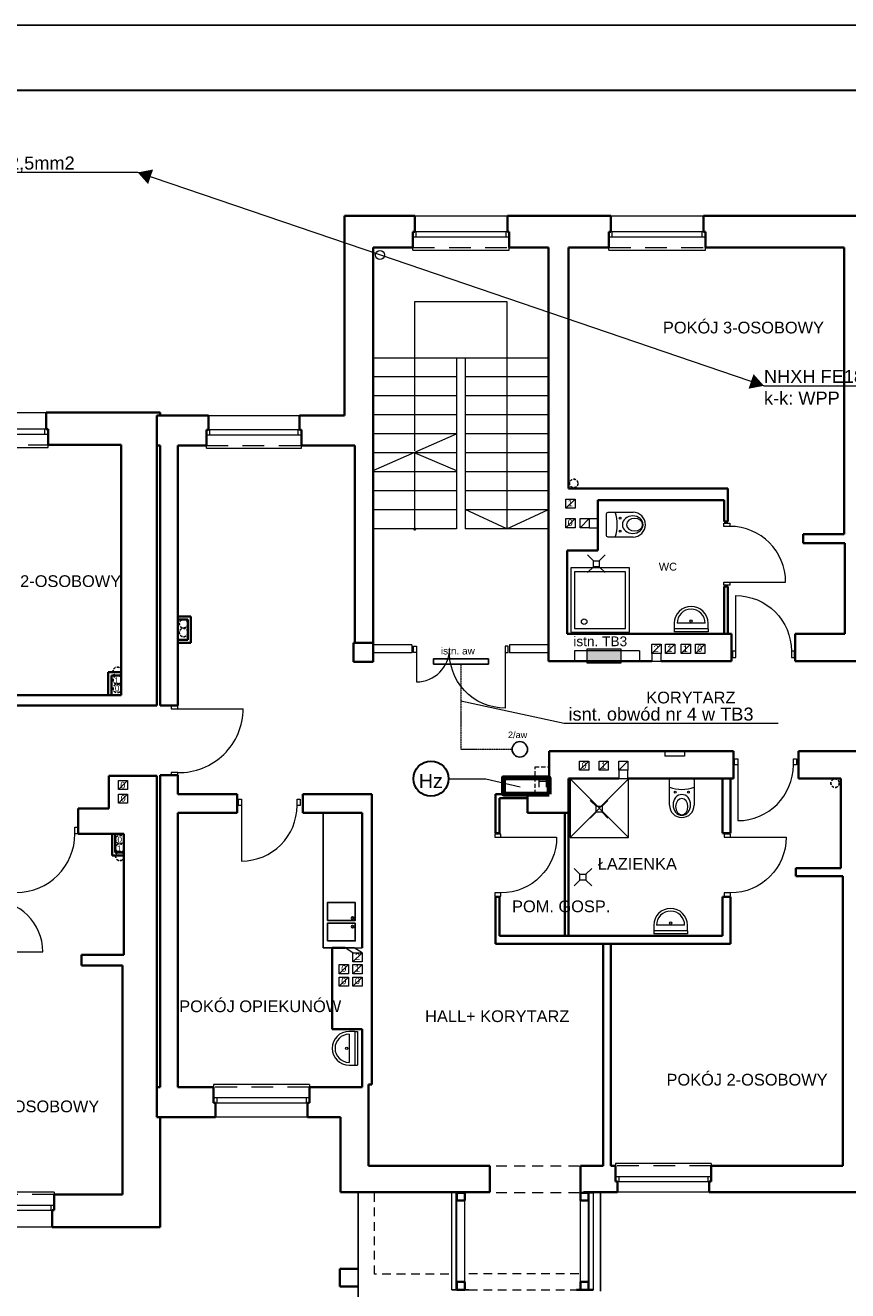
# Model space of a CAD drawing. Header units: millimetres. Extents: x -1249 to 11358, y -460 to 20182.
# Tile 14 of 37: x 4780 to 6042, y 8993 to 10936. Entities that reach past the tile are written whole.
import ezdxf
from ezdxf.enums import TextEntityAlignment as Align

# ---------------------------------------------------------------- set-up
doc = ezdxf.new("R2010")
doc.units = ezdxf.units.MM
for name, pattern in [('BORDERX2', [3.5, 1, -0.5, 1, -0.5, 0, -0.5]), ('DASHED2', [9.525, 6.35, -3.175]), ('DASHEDX2', [1.5, 1, -0.5]), ('DGN Style 2', [55.531736, 33.319042, -22.212694]), ('DOT', [0.25, 0, -0.25])]:
    doc.linetypes.add(name, pattern=pattern)
for name, color, linetype, lineweight in [('1 cienka', 7, 'Continuous', 9), ('dzrwi', 6, 'Continuous', 0), ('inwentaryzacja', 7, 'Continuous', 35), ('KONTURY', 92, 'Continuous', 30), ('OKNA', 3, 'Continuous', 20), ('proj.wentylacja', 214, 'Continuous', 25), ('przerywane', 7, 'DGN Style 2', 0), ('ROZDZIELNICe', 5, 'Continuous', 18), ('technologia', 160, 'Continuous', 35), ('WYPOSAZENIE', 4, 'Continuous', 0), ('ściana do wyburzenia', 40, 'DOT', 25), ('ściana proj. - dział', 255, 'Continuous', 35)]:
    doc.layers.add(name, color=color, linetype=linetype, lineweight=lineweight)
for name, color, linetype in [('CIENKA', 7, 'Continuous'), ('elektryka', 7, 'Continuous'), ('i_eE', 5, 'Continuous'), ('opisy', 7, 'Continuous'), ('OPRAWA02', 4, 'Continuous'), ('OPRAWAEX', 2, 'Continuous')]:
    doc.layers.add(name, color=color, linetype=linetype)
doc.styles.add('ARIAL', font='arial.ttf')
doc.styles.add('jagoda-100', font='arial.ttf', dxfattribs={"height": 18})
doc.styles.get("Standard").update_dxf_attribs({"font": 'ARIAL.TTF'})
doc.styles.add('Style-SWISSLT_1250', font='SWISSLT_1250.shx')

# ---------------------------------------------------------------- blocks, each defined once
blk = doc.blocks.new('strzałka')
at = {"layer": 'i_eE', "transparency": 33554687}
h = blk.add_hatch(color=256, dxfattribs=at)
h.dxf.hatch_style = 1
h.paths.add_polyline_path([(4746.2, 7400.9), (4753.8, 7423.4), (4730.2, 7418.9)])
blk = doc.blocks.new('2aw')
blk.add_circle((67864, -24691), 118)
at = {"layer": 'OPRAWAEX', "color": 7}
blk.add_text('2/aw', height=100, dxfattribs=at).set_placement((67683, -24518))
blk = doc.blocks.new('*U154')
at = {"layer": 'OKNA', "linetype": 'Continuous'}
for p, q in [((-66.5, 27), (69.5, 27)), ((72.5, 1), (-69.5, 1)), ((-64.5, -7), (-64.5, 1)), ((67.5, -7), (67.5, 1)), ((72.5, -7), (-69.5, -7)), ((-69.5, -27), (-69.5, -23)), ((-69.5, -27), (72.5, -27)), ((72.5, -27), (72.5, -23))]:
    blk.add_line(p, q, dxfattribs=at)
at = {"layer": 'OKNA', "linetype": 'DGN Style 2'}
blk.add_line((-69.5, -23), (72.5, -23), dxfattribs=at)
blk = doc.blocks.new('*U156')
at = {"layer": 'OKNA', "linetype": 'Continuous'}
for p, q in [((-72, 23), (68, 23)), ((71, 1), (-75, 1)), ((-70, -7), (-70, 1)), ((66, -7), (66, 1)), ((71, -7), (-75, -7)), ((-75, -27), (-75, -23)), ((-75, -27), (71, -27)), ((71, -27), (71, -23))]:
    blk.add_line(p, q, dxfattribs=at)
at = {"layer": 'OKNA', "linetype": 'DGN Style 2'}
blk.add_line((-75, -23), (71, -23), dxfattribs=at)
blk = doc.blocks.new('*U157')
at = {"layer": 'OKNA', "linetype": 'Continuous'}
for p, q in [((-72.5, 26), (69.5, 26)), ((72.5, 1), (-75.5, 1)), ((-70.5, -7), (-70.5, 1)), ((67.5, -7), (67.5, 1)), ((72.5, -7), (-75.5, -7)), ((-75.5, -27), (-75.5, -23)), ((-75.5, -27), (72.5, -27)), ((72.5, -27), (72.5, -23))]:
    blk.add_line(p, q, dxfattribs=at)
at = {"layer": 'OKNA', "linetype": 'DGN Style 2'}
blk.add_line((-75.5, -23), (72.5, -23), dxfattribs=at)
blk = doc.blocks.new('*U159')
at = {"layer": 'OKNA', "linetype": 'Continuous'}
for p, q in [((71.5, 1), (-75.5, 1)), ((-72.5, 17), (68.5, 17)), ((-70.5, -7), (-70.5, 1)), ((66.5, -7), (66.5, 1)), ((71.5, -7), (-75.5, -7)), ((-75.5, -27), (-75.5, -23)), ((-75.5, -27), (71.5, -27)), ((71.5, -27), (71.5, -23))]:
    blk.add_line(p, q, dxfattribs=at)
at = {"layer": 'OKNA', "linetype": 'DGN Style 2'}
blk.add_line((-75.5, -23), (71.5, -23), dxfattribs=at)
blk = doc.blocks.new('*U160')
at = {"layer": 'OKNA', "linetype": 'Continuous'}
for p, q in [((-72.5, 23), (68.5, 23)), ((71.5, 1), (-75.5, 1)), ((-70.5, -7), (-70.5, 1)), ((66.5, -7), (66.5, 1)), ((71.5, -7), (-75.5, -7)), ((-75.5, -27), (-75.5, -23)), ((-75.5, -27), (71.5, -27)), ((71.5, -27), (71.5, -23))]:
    blk.add_line(p, q, dxfattribs=at)
at = {"layer": 'OKNA', "linetype": 'DGN Style 2'}
blk.add_line((-75.5, -23), (71.5, -23), dxfattribs=at)
blk = doc.blocks.new('A$C5D6B6965')
at = {"layer": 'WYPOSAZENIE'}
for p, q in [((15, 30), (0, 45)), ((30, 30), (45, 45)), ((15, 15), (0, 0)), ((15, 30), (30, 30)), ((15, 15), (15, 30)), ((30, 15), (15, 15)), ((30, 30), (30, 15)), ((30, 15), (45, 0))]:
    blk.add_line(p, q, dxfattribs=at)
blk = doc.blocks.new('istn. aw')
blk.add_lwpolyline([(2553.5, 16168.5), (2469.5, 16168.5), (2469.5, 16160.4), (2553.5, 16160.4)], close=True)
blk.add_text('istn. aw', height=11.03).set_placement((2480.6, 16175.2))
blk = doc.blocks.new('rozdzielnica')
at = {"transparency": 33554687}
h = blk.add_hatch(color=256, dxfattribs=at)
h.dxf.hatch_style = 1
h.paths.add_polyline_path([(17744, 44266), (17604, 44266), (17604, 43916), (17744, 43916)])
blk.add_lwpolyline([(17744, 44266), (17604, 44266), (17604, 43916), (17744, 43916)], close=True)

msp = doc.modelspace()

# ---------------------------------------------------------------- hatches: boundary and pattern name
at = {"layer": 'dzrwi'}
h = msp.add_hatch(color=256, dxfattribs=at)
edge = h.paths.add_edge_path()
edge.add_arc((5377.817, 10162.805), 2.531, 0, 360)

# ---------------------------------------------------------------- linework, layer by layer
for p, q in [((5236.892, 9726.974), (5236.892, 9519.974)), ((5236.892, 9519.974), (5284.819, 9519.974)), ((5290.892, 8993.974), (5290.892, 9144.974)), ((5290.892, 8983.974), (5290.892, 9144.974)), ((5662.892, 8992.974), (5662.892, 9144.974)), ((5290.892, 8999.974), (5290.892, 9026.974)), ((5290.892, 9026.974), (5290.892, 8999.974)), ((5460.892, 8994.974), (5434.392, 8994.974)), ((5625.892, 8994.974), (5652.392, 8994.974))]:
    msp.add_line(p, q)
for points in [[(5243.552, 9562.102), (5286.429, 9562.102), (5286.429, 9589.295), (5243.552, 9589.295)], [(5243.552, 9530.439), (5286.429, 9530.439), (5286.429, 9557.632), (5243.552, 9557.632)]]:
    msp.add_lwpolyline(points, close=True)
for centre in [(5282.328, 9565.455), (5282.328, 9552.417)]:
    msp.add_circle(centre, 1.863)
at = {"layer": '1 cienka', "color": 1, "linetype": 'Continuous'}
for p, q in [((5429.527, 9779.594), (5486.67, 9779.532)), ((5486.635, 9779.532), (5539.385, 9767.153))]:
    msp.add_line(p, q, dxfattribs=at)
at = {"layer": '1 cienka', "color": 1, "linetype": 'Continuous', "lineweight": 30}
msp.add_circle((5402.656, 9779.594), 26.871, dxfattribs=at)
at = {"layer": 'CIENKA', "linetype": 'DASHED2', "lineweight": 20}
msp.add_lwpolyline([(5562.481, 9797.87), (5583.892, 9797.87), (5583.892, 9755.974), (5562.481, 9755.974)], close=True, dxfattribs=at)
at = {"layer": 'dzrwi'}
for p, q in [((5313.892, 10425.974), (5582.892, 10425.974)), ((5441.892, 10425.974), (5441.892, 10312.974)), ((5454.892, 10425.974), (5454.892, 10162.974)), ((5441.892, 10396.734), (5313.892, 10396.734)), ((5582.892, 10396.734), (5454.892, 10396.734)), ((5441.892, 10367.514), (5313.892, 10367.514)), ((5582.892, 10367.514), (5454.892, 10367.514)), ((5441.892, 10338.294), (5313.892, 10338.294)), ((5582.892, 10338.294), (5454.892, 10338.294)), ((5313.892, 10252.974), (5441.892, 10309.074)), ((5441.892, 10309.074), (5313.892, 10309.074)), ((5441.892, 10312.974), (5441.892, 10162.974)), ((5582.892, 10309.074), (5454.892, 10309.074)), ((5441.892, 10279.854), (5313.892, 10279.854)), ((5582.892, 10279.854), (5454.892, 10279.854)), ((5441.892, 10250.634), (5313.892, 10250.634)), ((5582.892, 10250.634), (5454.892, 10250.634)), ((5441.892, 10221.414), (5313.892, 10221.414)), ((5582.892, 10221.414), (5454.892, 10221.414)), ((5609.892, 10194.974), (5623.892, 10208.974)), ((5609.892, 10194.974), (5623.892, 10208.974)), ((5658.892, 10206.974), (5658.892, 10178.974)), ((5441.892, 10192.194), (5313.892, 10192.194)), ((5518.892, 10162.974), (5454.892, 10192.974)), ((5582.892, 10192.194), (5454.892, 10192.194)), ((5441.892, 10162.974), (5313.892, 10162.974)), ((5582.892, 10162.974), (5454.892, 10162.974)), ((5609.892, 10164.974), (5623.892, 10178.974)), ((5609.892, 10164.974), (5623.892, 10178.974)), ((5631.687, 10164.974), (5645.687, 10178.974)), ((5631.687, 10164.974), (5645.687, 10178.974)), ((5645.687, 10178.974), (5658.892, 10178.974)), ((5645.687, 10164.974), (5658.892, 10164.974)), ((5658.892, 10164.974), (5658.892, 10178.974)), ((5852.103, 10167.002), (5852.103, 10171.752)), ((5852.103, 10171.752), (5861.603, 10171.752)), ((5861.603, 10167.002), (5852.103, 10167.002)), ((5861.603, 10171.752), (5861.603, 10167.002)), ((5852.103, 10076.752), (5852.103, 10081.502)), ((5852.103, 10081.502), (5861.603, 10081.502)), ((5861.603, 10076.752), (5852.103, 10076.752)), ((5861.603, 10081.502), (5861.603, 10076.752)), ((5861.603, 10081.502), (5947.103, 10081.502)), ((5870.536, 9975.185), (5870.536, 10060.685)), ((5776.105, 10018.171), (5776.105, 10005.189)), ((5776.105, 10009.531), (5776.105, 10005.189)), ((5827.945, 10009.531), (5776.105, 10009.531)), ((5823.625, 10018.171), (5780.425, 10018.171)), ((5827.945, 10009.531), (5827.945, 10018.171)), ((5827.945, 10009.531), (5827.945, 10005.189)), ((5827.945, 10005.189), (5776.105, 10005.189)), ((5373.392, 9984.974), (5313.892, 9984.974)), ((5373.392, 9972.974), (5313.892, 9972.974)), ((5373.392, 9984.974), (5373.392, 9972.974)), ((5373.392, 9984.974), (5373.392, 9972.974)), ((5380.322, 9973.416), (5380.322, 9928.154)), ((5516.461, 9973.416), (5516.461, 9887.916)), ((5582.892, 9984.974), (5523.392, 9984.974)), ((5523.392, 9984.974), (5523.392, 9972.974)), ((5523.392, 9984.974), (5523.392, 9972.974)), ((5582.892, 9972.974), (5523.392, 9972.974)), ((5622.892, 9975.974), (5622.892, 9959.974)), ((5722.892, 9975.974), (5622.892, 9975.974)), ((5722.892, 9975.974), (5722.892, 9959.974)), ((5741.913, 9971.974), (5755.913, 9985.974)), ((5741.913, 9971.974), (5755.913, 9985.974)), ((5762.813, 9971.974), (5776.813, 9985.974)), ((5762.813, 9971.974), (5776.813, 9985.974)), ((5786.813, 9971.974), (5800.813, 9985.974)), ((5786.813, 9971.974), (5800.813, 9985.974)), ((5808.813, 9971.974), (5822.813, 9985.974)), ((5808.813, 9971.974), (5822.813, 9985.974)), ((5013.892, 9886.974), (5114.426, 9886.974)), ((5761.892, 9821.974), (5761.892, 9813.974)), ((5791.892, 9813.974), (5761.892, 9813.974)), ((5791.892, 9821.974), (5791.892, 9813.974)), ((5630.892, 9792.474), (5644.892, 9806.474)), ((5630.892, 9792.474), (5644.892, 9806.474)), ((5660.892, 9792.474), (5674.892, 9806.474)), ((5660.892, 9792.474), (5674.892, 9806.474)), ((5690.892, 9792.474), (5704.892, 9806.474)), ((5690.892, 9792.474), (5704.892, 9806.474)), ((5868.735, 9810.13), (5873.485, 9810.13)), ((5868.735, 9800.63), (5868.735, 9810.13)), ((5873.485, 9800.63), (5868.735, 9800.63)), ((5873.485, 9810.13), (5873.485, 9800.63)), ((5873.485, 9800.63), (5873.485, 9715.13)), ((5958.985, 9810.13), (5963.735, 9810.13)), ((5958.985, 9800.63), (5958.985, 9810.13)), ((5963.735, 9800.63), (5958.985, 9800.63)), ((5963.735, 9810.13), (5963.735, 9800.63)), ((4922.892, 9762.901), (4936.892, 9776.901)), ((4922.892, 9762.901), (4936.892, 9776.901)), ((5616.074, 9689.465), (5706.074, 9779.465)), ((5616.074, 9779.465), (5706.074, 9689.465)), ((4922.892, 9741.974), (4936.892, 9755.974)), ((4922.892, 9741.974), (4936.892, 9755.974)), ((5106.868, 9748.02), (5111.618, 9748.02)), ((5106.868, 9738.52), (5106.868, 9748.02)), ((5111.618, 9738.52), (5106.868, 9738.52)), ((5111.618, 9748.02), (5111.618, 9738.52)), ((5111.618, 9738.52), (5111.618, 9653.02)), ((5197.118, 9748.02), (5201.868, 9748.02)), ((5197.118, 9738.52), (5197.118, 9748.02)), ((5201.868, 9738.52), (5197.118, 9738.52)), ((5201.868, 9748.02), (5201.868, 9738.52)), ((5656.246, 9737.151), (5647.246, 9746.151)), ((5656.246, 9737.151), (5665.246, 9737.151)), ((5656.246, 9728.151), (5656.246, 9737.151)), ((5665.246, 9737.151), (5674.246, 9746.151)), ((5665.246, 9737.151), (5665.246, 9728.151)), ((5656.246, 9728.151), (5647.246, 9719.151)), ((5665.246, 9728.151), (5656.246, 9728.151)), ((5665.246, 9728.151), (5674.246, 9719.151)), ((5510.042, 9689.689), (5595.542, 9689.689)), ((5862.428, 9689.689), (5947.928, 9689.689)), ((5744.561, 9554.514), (5744.561, 9541.533)), ((5744.561, 9545.874), (5744.561, 9541.533)), ((5796.401, 9545.874), (5744.561, 9545.874)), ((5796.401, 9541.533), (5744.561, 9541.533)), ((5792.081, 9554.514), (5748.881, 9554.514)), ((5796.401, 9545.874), (5796.401, 9554.514)), ((5796.401, 9545.874), (5796.401, 9541.533)), ((5282.892, 9512.26), (5270.819, 9519.974)), ((5296.892, 9512.26), (5284.819, 9519.974)), ((5284.819, 9519.974), (5296.892, 9519.974)), ((4726.892, 9513.974), (4806.879, 9513.974)), ((5282.892, 9498.26), (5296.892, 9512.26)), ((5261.892, 9480.159), (5275.892, 9494.159)), ((5282.892, 9480.159), (5296.892, 9494.159)), ((5282.892, 9480.159), (5296.892, 9494.159)), ((5282.892, 9480.159), (5296.892, 9494.159)), ((5282.892, 9480.159), (5296.892, 9494.159)), ((5261.892, 9460.974), (5275.892, 9474.974)), ((5282.892, 9460.974), (5296.892, 9474.974)), ((5285.513, 9391.542), (5276.873, 9391.542)), ((5276.873, 9387.222), (5276.873, 9344.022)), ((5285.513, 9391.542), (5289.854, 9391.542)), ((5285.513, 9391.542), (5285.513, 9339.702)), ((5289.854, 9391.542), (5289.854, 9339.702)), ((5276.873, 9339.702), (5289.854, 9339.702)), ((5285.513, 9339.702), (5289.854, 9339.702)), ((5434.392, 8994.974), (5434.392, 9143.974)), ((5441.392, 8994.974), (5441.392, 9143.974)), ((5454.392, 9006.974), (5454.392, 9133.974)), ((5632.392, 9006.974), (5632.392, 9133.974)), ((5645.392, 8994.974), (5645.392, 9143.974)), ((5652.392, 8994.974), (5652.392, 9143.974))]:
    msp.add_line(p, q, dxfattribs=at)
at = {"layer": 'dzrwi', "flags": 128}
for points in [[(5377.892, 10282.974), (5377.892, 10512.311), (5518.892, 10512.311), (5518.892, 10162.974), (5582.892, 10192.974)], [(5377.892, 10162.974), (5377.892, 10279.854), (5441.892, 10252.974)], [(5741.913, 9971.974), (5741.913, 9959.974), (5755.913, 9959.974), (5755.913, 9971.974)], [(5690.892, 9792.474), (5690.892, 9779.974), (5704.892, 9779.974), (5704.892, 9792.474)]]:
    msp.add_lwpolyline(points, dxfattribs=at)
for points in [[(5609.892, 10208.974), (5623.892, 10208.974), (5623.892, 10194.974), (5609.892, 10194.974)], [(5609.892, 10208.974), (5623.892, 10208.974), (5623.892, 10194.974), (5609.892, 10194.974)], [(5609.892, 10178.974), (5623.892, 10178.974), (5623.892, 10164.974), (5609.892, 10164.974)], [(5609.892, 10178.974), (5623.892, 10178.974), (5623.892, 10164.974), (5609.892, 10164.974)], [(5631.687, 10178.974), (5645.687, 10178.974), (5645.687, 10164.974), (5631.687, 10164.974)], [(5631.687, 10178.974), (5645.687, 10178.974), (5645.687, 10164.974), (5631.687, 10164.974)], [(5375.572, 9982.916), (5380.322, 9982.916), (5380.322, 9973.416), (5375.572, 9973.416)], [(5521.211, 9982.916), (5516.461, 9982.916), (5516.461, 9973.416), (5521.211, 9973.416)], [(5741.913, 9985.974), (5755.913, 9985.974), (5755.913, 9971.974), (5741.913, 9971.974)], [(5741.913, 9985.974), (5755.913, 9985.974), (5755.913, 9971.974), (5741.913, 9971.974)], [(5762.813, 9985.974), (5776.813, 9985.974), (5776.813, 9971.974), (5762.813, 9971.974)], [(5762.813, 9985.974), (5776.813, 9985.974), (5776.813, 9971.974), (5762.813, 9971.974)], [(5786.813, 9985.974), (5800.813, 9985.974), (5800.813, 9971.974), (5786.813, 9971.974)], [(5786.813, 9985.974), (5800.813, 9985.974), (5800.813, 9971.974), (5786.813, 9971.974)], [(5808.813, 9985.974), (5822.813, 9985.974), (5822.813, 9971.974), (5808.813, 9971.974)], [(5808.813, 9985.974), (5822.813, 9985.974), (5822.813, 9971.974), (5808.813, 9971.974)], [(5865.786, 9965.685), (5870.536, 9965.685), (5870.536, 9975.185), (5865.786, 9975.185)], [(5956.036, 9965.685), (5960.786, 9965.685), (5960.786, 9975.185), (5956.036, 9975.185)], [(5003.892, 9891.974), (5003.892, 9886.974), (5013.892, 9886.974), (5013.892, 9891.974)], [(5630.892, 9806.474), (5644.892, 9806.474), (5644.892, 9792.474), (5630.892, 9792.474)], [(5630.892, 9806.474), (5644.892, 9806.474), (5644.892, 9792.474), (5630.892, 9792.474)], [(5660.892, 9806.474), (5674.892, 9806.474), (5674.892, 9792.474), (5660.892, 9792.474)], [(5660.892, 9806.474), (5674.892, 9806.474), (5674.892, 9792.474), (5660.892, 9792.474)], [(5690.892, 9806.474), (5704.892, 9806.474), (5704.892, 9792.474), (5690.892, 9792.474)], [(5690.892, 9806.474), (5704.892, 9806.474), (5704.892, 9792.474), (5690.892, 9792.474)], [(4922.892, 9776.901), (4936.892, 9776.901), (4936.892, 9762.901), (4922.892, 9762.901)], [(4922.892, 9776.901), (4936.892, 9776.901), (4936.892, 9762.901), (4922.892, 9762.901)], [(5003.892, 9788.974), (5003.892, 9784.974), (5013.892, 9784.974), (5013.892, 9788.974)], [(4922.892, 9755.974), (4936.892, 9755.974), (4936.892, 9741.974), (4922.892, 9741.974)], [(4922.892, 9755.974), (4936.892, 9755.974), (4936.892, 9741.974), (4922.892, 9741.974)], [(4855.892, 9704.974), (4860.892, 9704.974), (4860.892, 9694.974), (4855.892, 9694.974)], [(5500.542, 9694.439), (5500.542, 9689.689), (5510.042, 9689.689), (5510.042, 9694.439)], [(5852.928, 9694.439), (5852.928, 9689.689), (5862.428, 9689.689), (5862.428, 9694.439)], [(5500.542, 9604.189), (5500.542, 9599.439), (5510.042, 9599.439), (5510.042, 9604.189)], [(5852.928, 9604.189), (5852.928, 9599.439), (5862.428, 9599.439), (5862.428, 9604.189)], [(5282.892, 9512.26), (5296.892, 9512.26), (5296.892, 9498.26), (5282.892, 9498.26)], [(5261.892, 9494.159), (5275.892, 9494.159), (5275.892, 9480.159), (5261.892, 9480.159)], [(5282.892, 9494.159), (5296.892, 9494.159), (5296.892, 9480.159), (5282.892, 9480.159)], [(5282.892, 9494.159), (5296.892, 9494.159), (5296.892, 9480.159), (5282.892, 9480.159)], [(5282.892, 9494.159), (5296.892, 9494.159), (5296.892, 9480.159), (5282.892, 9480.159)], [(5282.892, 9494.159), (5296.892, 9494.159), (5296.892, 9480.159), (5282.892, 9480.159)], [(5261.892, 9474.974), (5275.892, 9474.974), (5275.892, 9460.974), (5261.892, 9460.974)], [(5282.892, 9474.974), (5296.892, 9474.974), (5296.892, 9460.974), (5282.892, 9460.974)]]:
    msp.add_lwpolyline(points, close=True, dxfattribs=at)
at = {"layer": 'dzrwi'}
for points in [[(5712.843, 10150.59), (5674.843, 10150.59, -0.41421356), (5671.843, 10153.59), (5671.843, 10185.59, -0.41421356), (5674.843, 10188.59), (5712.843, 10188.59)], [(5768.744, 9738.974), (5768.744, 9776.974, -0.41421356), (5771.744, 9779.974), (5803.744, 9779.974, -0.41421356), (5806.744, 9776.974), (5806.744, 9738.974)]]:
    msp.add_lwpolyline(points, format="xyb", dxfattribs=at)
for points in [[(5617.223, 10004.354), (5707.223, 10004.354), (5707.223, 10103.354), (5617.223, 10103.354)], [(5623.223, 10010.354), (5701.223, 10010.354), (5701.223, 10097.354), (5623.223, 10097.354)], [(5616.074, 9689.465), (5706.074, 9689.465), (5706.074, 9779.465), (5616.074, 9779.465)]]:
    msp.add_lwpolyline(points, close=True, dxfattribs=at)
for centre, radius in [((5692.843, 10179.59), 1.449), ((5692.843, 10159.59), 1.449), ((5637.872, 10020.628), 4.24), ((5637.872, 10020.628), 4.24), ((5802.025, 10021.647), 1.808), ((5777.744, 9758.974), 1.449), ((5797.744, 9758.974), 1.449), ((5770.481, 9557.99), 1.808), ((5273.397, 9365.622), 1.808)]:
    msp.add_circle(centre, radius, dxfattribs=at)
for centre, radius, start, end in [((5633.849, 10169.59), 54.824, 339.722814, 20.277186), ((5712.843, 10169.59), 19, 270, 90), ((5802.025, 10018.171), 25.92, 0, 180), ((5802.025, 10018.171), 21.6, 0, 180), ((5380.322, 9978.974), 50.82, 270, 0), ((5015.775, 9887.609), 98.653, 268.906062, 359.631286), ((5787.744, 9817.968), 54.824, 249.722814, 290.277186), ((5787.744, 9738.974), 19, 180, 0), ((4765.892, 9694.974), 90, 270, 0), ((4726.885, 9512.974), 80, 0.716216, 89.995467), ((5770.481, 9554.514), 25.92, 0, 180), ((5770.481, 9554.514), 21.6, 0, 180), ((5276.873, 9365.622), 25.92, 90, 270), ((5276.873, 9365.622), 21.6, 90, 270)]:
    msp.add_arc(centre, radius, start, end, dxfattribs=at)
at = {"layer": 'dzrwi', "extrusion": (0, 0, -1)}
for centre, start, end in [((-5870.536, 9975.185), 90, 180), ((-5516.461, 9973.416), 270, 3.727284), ((-5510.042, 9689.689), 180, 270), ((-5862.428, 9689.689), 180, 270)]:
    msp.add_arc(centre, 85.5, start, end, dxfattribs=at)
for centre, major_axis, ratio in [((5712.419, 10169.59), (15.94, 0), 0.84303386), ((5715.156, 10169.59), (12.457, 0), 0.76034817), ((5787.744, 9739.398), (0, -15.94), 0.84303386), ((5787.744, 9736.66), (0, -12.457), 0.76034817)]:
    msp.add_ellipse(centre, major_axis=major_axis, ratio=ratio, dxfattribs=at)
at = {"layer": 'dzrwi'}
for centre, major_axis in [((5861.603, 10081.502), (-60.458, 60.458)), ((5873.485, 9800.63), (60.458, 60.458)), ((5111.618, 9738.52), (60.458, 60.458))]:
    msp.add_ellipse(centre, major_axis=major_axis, ratio=1, start_param=3.92699082, end_param=5.49778714, dxfattribs=at)
at = {"layer": 'elektryka', "color": 1, "linetype": 'ByBlock', "lineweight": 80}
msp.add_lwpolyline([(5583.892, 9755.974), (5513.892, 9755.974), (5513.892, 9780.962), (5583.892, 9780.962)], close=True, dxfattribs=at)
at = {"layer": 'i_eE', "lineweight": 9}
for points in [[(5913.842, 10382.815), (5324.262, 10583.687), (4952.369, 10710.391), (4456.796, 10710.391)], [(5913.842, 10382.815), (6296.51, 10382.815)]]:
    msp.add_lwpolyline(points, dxfattribs=at)
at = {"layer": 'i_eE', "linetype": 'BORDERX2', "lineweight": 18}
msp.add_lwpolyline([(5448.694, 9955.528), (5448.694, 9824.678), (5527.16, 9824.678)], dxfattribs=at)
at = {"layer": 'i_eE', "lineweight": 5}
msp.add_lwpolyline([(5448.694, 9898.881), (5607.081, 9864.864), (5935.505, 9864.864)], dxfattribs=at)
at = {"layer": 'i_eE', "lineweight": 18}
msp.add_circle((5324.262, 10583.687), 6.842, dxfattribs=at)
at = {"layer": 'inwentaryzacja'}
for p, q in [((5269.892, 10643.974), (5377.892, 10643.974)), ((5269.892, 10643.974), (5269.892, 10336.974)), ((5377.892, 10618.974), (5377.892, 10643.974)), ((5519.892, 10643.974), (5678.892, 10643.974)), ((5519.892, 10618.974), (5519.892, 10643.974)), ((5678.892, 10618.974), (5678.892, 10643.974)), ((5820.892, 10643.974), (6252.892, 10643.974)), ((5820.892, 10618.974), (5820.892, 10643.974)), ((5374.892, 10594.974), (5374.892, 10618.974)), ((5374.892, 10618.974), (5377.892, 10618.974)), ((5374.892, 10610.974), (5374.892, 10618.974)), ((5522.892, 10618.974), (5519.892, 10618.974)), ((5522.892, 10594.974), (5522.892, 10618.974)), ((5522.892, 10610.974), (5522.892, 10618.974)), ((5675.892, 10594.974), (5675.892, 10618.974)), ((5675.892, 10618.974), (5678.892, 10618.974)), ((5675.892, 10610.974), (5675.892, 10618.974)), ((5823.892, 10618.974), (5820.892, 10618.974)), ((5823.892, 10594.974), (5823.892, 10618.974)), ((5823.892, 10610.974), (5823.892, 10618.974)), ((5313.892, 10594.974), (5313.892, 10117.974)), ((5313.892, 10594.974), (5374.892, 10594.974)), ((5522.892, 10594.974), (5582.892, 10594.974)), ((5582.892, 10594.974), (5582.892, 9959.974)), ((5675.892, 10594.974), (5613.892, 10594.974)), ((5613.892, 10224.974), (5613.892, 10594.974)), ((6036.892, 10594.974), (5823.892, 10594.974)), ((6036.892, 10594.974), (6036.892, 10154.974)), ((4986.892, 10341.974), (4811.892, 10341.974)), ((4811.892, 10315.974), (4811.892, 10341.974)), ((4981.892, 9891.974), (4981.892, 10336.974)), ((5060.892, 10336.974), (4981.892, 10336.974)), ((4986.892, 10336.974), (4986.892, 10341.974)), ((5060.892, 10314.974), (5060.892, 10336.974)), ((5200.892, 10336.974), (5269.892, 10336.974)), ((5200.892, 10314.974), (5200.892, 10336.974)), ((4814.892, 10315.974), (4811.892, 10315.974)), ((4814.892, 10291.974), (4814.892, 10315.974)), ((4814.892, 10307.974), (4814.892, 10315.974)), ((5057.892, 10290.974), (5057.892, 10314.974)), ((5057.892, 10314.974), (5060.892, 10314.974)), ((5057.892, 10306.974), (5057.892, 10314.974)), ((5203.892, 10314.974), (5200.892, 10314.974)), ((5203.892, 10290.974), (5203.892, 10314.974)), ((5203.892, 10306.974), (5203.892, 10314.974)), ((4814.892, 10291.974), (4926.892, 10291.974)), ((4926.892, 9907.974), (4926.892, 10291.974)), ((4986.892, 10290.974), (4981.892, 10290.974)), ((4986.892, 10290.974), (4986.892, 9891.974)), ((5013.892, 10290.974), (5013.892, 9891.974)), ((5057.892, 10290.974), (5013.892, 10290.974)), ((5203.892, 10290.974), (5285.892, 10290.974)), ((5285.892, 10290.974), (5285.892, 9987.974)), ((5613.892, 10224.974), (5825.892, 10224.974)), ((5809.892, 10206.974), (5658.892, 10206.974)), ((5658.892, 10206.974), (5658.892, 10129.974)), ((6036.892, 10154.974), (5973.892, 10154.974)), ((5973.892, 10154.974), (5973.892, 10140.974)), ((5611.892, 10129.974), (5611.892, 10001.974)), ((5658.892, 10129.974), (5611.892, 10129.974)), ((5973.892, 10140.974), (6037.892, 10140.974)), ((6037.892, 10001.974), (6037.892, 10140.974)), ((5283.892, 9987.974), (5313.892, 9987.974)), ((5283.892, 9987.974), (5283.892, 9958.974)), ((5313.892, 9987.974), (5283.892, 9987.974)), ((5313.892, 9987.974), (5313.892, 9958.974)), ((5825.892, 10001.974), (5611.892, 10001.974)), ((5863.892, 10001.974), (5825.892, 10001.974)), ((5863.892, 10001.974), (5863.892, 9959.974)), ((5961.892, 10001.974), (5961.892, 9959.974)), ((5961.892, 10001.974), (6037.892, 10001.974)), ((5283.892, 9958.974), (5313.892, 9958.974)), ((5313.892, 9958.974), (5283.892, 9958.974)), ((5741.913, 9959.974), (5582.892, 9959.974)), ((5863.892, 9959.974), (5755.913, 9959.974)), ((6128.892, 9959.974), (5961.892, 9959.974)), ((4528.892, 9891.974), (4981.892, 9891.974)), ((4620.892, 9907.974), (4926.892, 9907.974)), ((4986.892, 9891.974), (5013.892, 9891.974)), ((5866.892, 9821.974), (5583.892, 9821.974)), ((5866.892, 9821.974), (5866.892, 9779.974)), ((5966.892, 9821.974), (5966.892, 9779.974)), ((5966.892, 9821.974), (6131.892, 9821.974)), ((4907.892, 9783.974), (4981.892, 9783.974)), ((4907.892, 9733.974), (4907.892, 9783.974)), ((4981.892, 9259.974), (4981.892, 9783.974)), ((4986.892, 9784.974), (4986.892, 9305.974)), ((5013.892, 9784.974), (5013.892, 9755.974)), ((5613.892, 9726.974), (5613.892, 9779.974)), ((5690.892, 9779.974), (5613.892, 9779.974)), ((5808.892, 9779.974), (5704.892, 9779.974)), ((5866.892, 9779.974), (5808.892, 9779.974)), ((5966.892, 9779.974), (6031.892, 9779.974)), ((6031.892, 9779.974), (6031.892, 9641.974)), ((5104.892, 9755.974), (5104.892, 9726.974)), ((5205.892, 9755.974), (5205.892, 9726.974)), ((5205.892, 9755.974), (5311.892, 9755.974)), ((5311.892, 9755.974), (5311.892, 9595.974)), ((5501.478, 9755.974), (5583.892, 9755.974)), ((5550.892, 9726.974), (5550.892, 9755.974)), ((4860.892, 9733.974), (4860.892, 9694.974)), ((4860.892, 9733.974), (4907.892, 9733.974)), ((5013.892, 9726.974), (5013.892, 9305.974)), ((5205.892, 9726.974), (5296.892, 9726.974)), ((5296.892, 9726.974), (5296.892, 9519.974)), ((5550.892, 9726.974), (5565.892, 9726.974)), ((5550.892, 9726.974), (5613.892, 9726.974)), ((4860.892, 9694.974), (4930.892, 9694.974)), ((4930.892, 9694.974), (4930.892, 9508.974)), ((5962.892, 9641.974), (6031.892, 9641.974)), ((5962.892, 9629.974), (5962.892, 9641.974)), ((5962.892, 9629.974), (6034.892, 9629.974)), ((6034.892, 9184.974), (6034.892, 9629.974)), ((5311.892, 9595.974), (5311.892, 9309.974)), ((5250.892, 9519.974), (5250.892, 9394.974)), ((5250.892, 9519.974), (5270.819, 9519.974)), ((4865.892, 9508.974), (4930.892, 9508.974)), ((4865.892, 9492.974), (4865.892, 9508.974)), ((4865.892, 9492.974), (4928.892, 9492.974)), ((4928.892, 9140.974), (4928.892, 9492.974)), ((5666.892, 9184.974), (5666.892, 9483.974)), ((5678.892, 9184.974), (5678.892, 9485.974)), ((5250.892, 9394.974), (5296.892, 9394.974)), ((5296.892, 9394.974), (5296.892, 9305.974)), ((5311.892, 9309.974), (5306.892, 9309.974)), ((5306.892, 9184.974), (5306.892, 9309.974)), ((4986.892, 9305.974), (4981.892, 9305.974)), ((5068.892, 9305.974), (5013.892, 9305.974)), ((5068.892, 9305.974), (5068.892, 9281.974)), ((5068.892, 9289.974), (5068.892, 9281.974)), ((5215.892, 9305.974), (5296.892, 9305.974)), ((5215.892, 9305.974), (5215.892, 9281.974)), ((5215.892, 9289.974), (5215.892, 9281.974)), ((5068.892, 9281.974), (5071.892, 9281.974)), ((5071.892, 9281.974), (5071.892, 9259.974)), ((5212.892, 9281.974), (5212.892, 9259.974)), ((5215.892, 9281.974), (5212.892, 9281.974)), ((5071.892, 9259.974), (4981.892, 9259.974)), ((4986.892, 9090.974), (4986.892, 9259.974)), ((5212.892, 9259.974), (5263.892, 9259.974)), ((5263.892, 9144.974), (5263.892, 9259.974)), ((5492.892, 9184.974), (5306.892, 9184.974)), ((5492.892, 9184.974), (5444.892, 9184.974)), ((5492.892, 9184.974), (5474.892, 9184.974)), ((5492.892, 9184.974), (5492.892, 9160.974)), ((5492.892, 9184.974), (5492.892, 9144.974)), ((5492.892, 9184.974), (5492.892, 9160.974)), ((5632.392, 9184.974), (5666.892, 9184.974)), ((5639.892, 9184.974), (5666.892, 9184.974)), ((5646.892, 9184.974), (5639.892, 9184.974)), ((5678.892, 9184.974), (5685.892, 9184.974)), ((5685.892, 9184.974), (5685.892, 9160.974)), ((5832.892, 9184.974), (6034.892, 9184.974)), ((5832.892, 9184.974), (5832.892, 9160.974)), ((5685.892, 9168.974), (5685.892, 9160.974)), ((5685.892, 9160.974), (5688.892, 9160.974)), ((5688.892, 9160.974), (5688.892, 9144.974)), ((5829.892, 9160.974), (5829.892, 9144.974)), ((5832.892, 9160.974), (5829.892, 9160.974)), ((5832.892, 9168.974), (5832.892, 9160.974)), ((4823.892, 9140.974), (4928.892, 9140.974)), ((4823.892, 9140.974), (4823.892, 9116.974)), ((5492.892, 9144.974), (5263.892, 9144.974)), ((5636.892, 9144.974), (5688.892, 9144.974)), ((5829.892, 9144.974), (6263.892, 9144.974)), ((4820.892, 9116.974), (4820.892, 9090.974)), ((4823.892, 9116.974), (4820.892, 9116.974)), ((4823.892, 9124.974), (4823.892, 9116.974)), ((4820.892, 9090.974), (4986.892, 9090.974)), ((5262.892, 9026.974), (5290.892, 9026.974)), ((5262.892, 9026.974), (5262.892, 8999.974)), ((5262.892, 8999.974), (5290.892, 8999.974))]:
    msp.add_line(p, q, dxfattribs=at)
at = {"layer": 'inwentaryzacja', "flags": 128}
for points in [[(4986.892, 9784.974), (5013.892, 9784.974)], [(5013.892, 9755.974), (5104.892, 9755.974)], [(5013.892, 9726.974), (5104.892, 9726.974)]]:
    msp.add_lwpolyline(points, dxfattribs=at)
at = {"layer": 'KONTURY', "color": 0}
msp.add_lwpolyline([(8143.987, 8066.284), (8143.987, 10836.284), (1548.44, 10836.284), (1548.44, 8066.284)], close=True, dxfattribs=at)
at = {"layer": 'OKNA'}
for p, q in [((5442.392, 9143.974), (5434.392, 9143.974)), ((5442.392, 9006.974), (5442.392, 9133.974)), ((5644.392, 9006.974), (5644.392, 9133.974)), ((5645.392, 9143.974), (5652.392, 9143.974))]:
    msp.add_line(p, q, dxfattribs=at)
at = {"layer": 'opisy'}
msp.add_lwpolyline([(8252.978, 7966.284), (8252.978, 10936.284), (1413.463, 10936.284), (1413.463, 7966.284)], close=True, dxfattribs=at)
at = {"layer": 'proj.wentylacja', "linetype": 'DASHEDX2', "ltscale": 4}
for centre in [(5621.909, 10232.938), (5022.727, 10017.426), (5022.727, 10003.949), (4921.062, 9944.379), (4921.062, 9931.281), (4921.062, 9918.183), (4921.062, 9918.183), (6023.042, 9772.669), (4924.93, 9686.192), (4924.93, 9673.192), (4924.93, 9660.192)]:
    msp.add_circle(centre, 6.5, dxfattribs=at)
at = {"layer": 'przerywane', "ltscale": 0.5}
for p, q in [((5474.892, 9184.974), (5639.892, 9184.974)), ((5474.892, 9144.001), (5639.892, 9144.001))]:
    msp.add_line(p, q, dxfattribs=at)
at = {"layer": 'przerywane', "ltscale": 0.4}
for p, q in [((5315.892, 9018.974), (5315.892, 9144.974)), ((5429.892, 9018.974), (5315.892, 9018.974)), ((5460.892, 9019.974), (5632.392, 9019.974)), ((5460.892, 8994.974), (5625.892, 8994.974))]:
    msp.add_line(p, q, dxfattribs=at)
at = {"layer": 'ściana do wyburzenia'}
msp.add_line((5609.045, 9576.258), (5609.045, 9575.258), dxfattribs=at)
at = {"layer": 'ściana proj. - dział'}
for p, q in [((5825.892, 10224.974), (5858.496, 10224.974)), ((5858.496, 10174.594), (5858.496, 10224.974)), ((5809.892, 10206.974), (5852.496, 10206.974)), ((5852.496, 10174.594), (5852.496, 10206.974)), ((5852.496, 10174.594), (5858.496, 10174.594)), ((5313.892, 10117.974), (5313.892, 9987.974)), ((5852.496, 10001.974), (5852.496, 10074.594)), ((5852.496, 10074.594), (5858.496, 10074.594)), ((5858.496, 10001.974), (5858.496, 10074.594)), ((5034.158, 10028.827), (5013.892, 10028.827)), ((5034.158, 10028.827), (5034.158, 9987.974)), ((5029.158, 10023.827), (5013.892, 10023.827)), ((5029.158, 10023.827), (5029.158, 9992.974)), ((5029.158, 9992.974), (5013.892, 9992.974)), ((5034.158, 9987.974), (5013.892, 9987.974)), ((4906.915, 9942.957), (4906.915, 9907.974)), ((4906.915, 9942.957), (4926.892, 9942.957)), ((4911.915, 9937.957), (4911.915, 9907.974)), ((4911.915, 9937.957), (4926.892, 9937.957)), ((5583.892, 9821.974), (5583.892, 9755.974)), ((5850.428, 9779.974), (5850.428, 9695.967)), ((5862.428, 9779.974), (5862.428, 9695.967)), ((5501.892, 9755.974), (5501.892, 9695.967)), ((5507.892, 9749.596), (5507.892, 9695.967)), ((5550.892, 9749.596), (5507.892, 9749.596)), ((5607.892, 9726.974), (5607.892, 9538.25)), ((5613.892, 9726.974), (5613.892, 9538.25)), ((4913.015, 9661.413), (4913.015, 9694.974)), ((4918.015, 9666.413), (4918.015, 9694.974)), ((5501.892, 9695.967), (5507.892, 9695.967)), ((5850.428, 9695.967), (5862.428, 9695.967)), ((4913.015, 9661.413), (4930.705, 9661.413)), ((4918.015, 9666.413), (4930.705, 9666.413)), ((5501.892, 9598.283), (5501.892, 9526.25)), ((5501.892, 9598.283), (5507.892, 9598.283)), ((5507.892, 9598.283), (5507.892, 9538.25)), ((5850.428, 9598.283), (5850.428, 9538.25)), ((5850.428, 9598.283), (5862.428, 9598.283)), ((5862.428, 9598.283), (5862.428, 9526.25)), ((5501.892, 9526.25), (5862.428, 9526.25)), ((5507.892, 9538.25), (5850.428, 9538.25)), ((5666.892, 9483.974), (5666.892, 9526.25)), ((5678.892, 9483.974), (5678.892, 9526.25)), ((5632.392, 9144.974), (5632.392, 9184.974)), ((5650.892, 8994.974), (5625.892, 8994.974))]:
    msp.add_line(p, q, dxfattribs=at)
for points in [[(5442.392, 9131.974), (5454.392, 9131.974), (5454.392, 9143.974), (5442.392, 9143.974)], [(5644.392, 9131.974), (5632.392, 9131.974), (5632.392, 9143.974), (5644.392, 9143.974)], [(5442.392, 8994.974), (5454.392, 8994.974), (5454.392, 9006.974), (5442.392, 9006.974)], [(5644.392, 8994.974), (5632.392, 8994.974), (5632.392, 9006.974), (5644.392, 9006.974)]]:
    msp.add_lwpolyline(points, close=True, dxfattribs=at)

# ---------------------------------------------------------------- block references
at = {"layer": 'dzrwi'}
for name, p in [('*U157', (5450.395, 10617.972)), ('*U157', (5751.395, 10617.972)), ('*U154', (4742.395, 10314.972)), ('*U156', (5132.895, 10313.972))]:
    msp.add_blockref(name, p, dxfattribs=at)
at = {"layer": 'dzrwi', "rotation": 180}
for name, p in [('*U160', (5140.388, 9282.976)), ('*U159', (5757.388, 9161.976)), ('*U154', (4754.388, 9117.976))]:
    msp.add_blockref(name, p, dxfattribs=at)
at = {"layer": 'i_eE', "lineweight": 9}
msp.add_blockref('strzałka', (222.156, 3291.486), dxfattribs=at)
at = {"layer": 'i_eE', "lineweight": 9, "rotation": 180}
msp.add_blockref('strzałka', (10644.055, 17801.72), dxfattribs=at)
at = {"layer": 'OPRAWA02'}
msp.add_blockref('istn. aw', (2937.183, -6204.889), dxfattribs=at)
at = {"layer": 'OPRAWA02', "xscale": 0.1, "yscale": 0.1, "zscale": 0.1}
msp.add_blockref('2aw', (-1247.4, 12293.734), dxfattribs=at)
at = {"layer": 'ROZDZIELNICe', "xscale": 0.15, "yscale": 0.15, "zscale": 0.15, "rotation": 270}
msp.add_blockref('rozdzielnica', (-945.531, 12618.953), dxfattribs=at)
at = {"layer": 'technologia', "xscale": 0.6000000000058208, "yscale": 0.6000000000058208, "zscale": 0.6000000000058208}
for p in [(5643.012, 10096.08), (5622.341, 9614.854)]:
    msp.add_blockref('A$C5D6B6965', p, dxfattribs=at)

# ---------------------------------------------------------------- texts
at = {"layer": 'dzrwi', "style": 'Style-SWISSLT_1250'}
for s, p in [('1', (5616.354, 10202.576)), ('0', (5616.354, 10172.576)), ('2', (5748.333, 9979.274)), ('1', (5769.233, 9979.274)), ('1', (5793.233, 9979.274)), ('0', (5815.233, 9979.274)), ('0', (5637.625, 9799.877)), ('0', (5637.625, 9799.877)), ('1', (5667.625, 9799.877)), ('0', (4929.564, 9769.767)), ('0', (4929.564, 9769.767)), ('0', (4930.048, 9749.415)), ('0', (4930.048, 9749.415)), ('2', (5289.807, 9506.243)), ('0', (5268.807, 9488.142)), ('1', (5289.694, 9488.429)), ('1', (5289.694, 9488.429)), ('0', (5268.807, 9468.956)), ('0', (5289.694, 9469.244))]:
    msp.add_text(s, height=10, dxfattribs=at).set_placement(p, align=Align.MIDDLE_CENTER)
at = {"layer": 'i_eE', "lineweight": 9, "char_height": 20, "width": 390.49446, "attachment_point": 1}
for s, insert in [('NHXH FE180 PH90 3x2,5mm2\\Pk-k: CO2', (4470.581, 10734.846)), ('NHXH FE180 PH90 3x2,5mm2\\Pk-k: WPP', (5913.842, 10407.27))]:
    msp.add_mtext(s, dxfattribs=dict(at, insert=insert))
at = {"layer": 'i_eE', "insert": (5613.659, 9888.757), "char_height": 20, "width": 390.49446, "attachment_point": 1}
msp.add_mtext('isnt. obwód nr 4 w TB3', dxfattribs=at)
at = {"layer": 'inwentaryzacja'}
for s, height, style, p in [('POKÓJ 3-OSOBOWY', 18, 'jagoda-100', (5758.748, 10472.22)), ('WC', 12, 'Style-SWISSLT_1250', (5752.375, 10105.085)), ('POKÓJ 2-OSOBOWY', 18, 'jagoda-100', (4679.658, 10082.896)), ('KORYTARZ', 18, 'jagoda-100', (5733.15, 9904.18)), ('ŁAZIENKA', 18, 'jagoda-100', (5658.626, 9648.93)), ('POM. GOSP.', 18, 'jagoda-100', (5527.098, 9583.584)), ('POKÓJ OPIEKUNÓW', 18, 'jagoda-100', (5016.161, 9430.14)), ('HALL+ KORYTARZ', 18, 'jagoda-100', (5393.611, 9414.929)), ('POKÓJ 2-OSOBOWY', 18, 'jagoda-100', (5764.249, 9317.437)), ('POKÓJ 2-OSOBOWY', 18, 'jagoda-100', (4646.063, 9276.456))]:
    msp.add_text(s, height=height, rotation=359.999694, dxfattribs=dict(at, style=style)).set_placement(p, align=Align.MIDDLE_LEFT)
at = {"layer": 'inwentaryzacja', "style": 'Style-SWISSLT_1250'}
for s, p in [('1', (4919.892, 9930.679)), ('0', (4920.72, 9918.271)), ('1', (4924.031, 9672.613)), ('0', (4924.773, 9686.176))]:
    msp.add_text(s, height=9, dxfattribs=at).set_placement(p, align=Align.MIDDLE_CENTER)
at = {"layer": 'inwentaryzacja', "color": 1, "linetype": 'Continuous', "lineweight": 0, "attachment_point": 4, "rotation": 359.999694, "line_spacing_factor": 0.85, "style": 'jagoda-100'}
for s, insert, char_height in [('Hz', (5383.954, 9776.206), 21.6), ('H', (5565.138, 9775.134), 18)]:
    msp.add_mtext(s, dxfattribs=dict(at, insert=insert, char_height=char_height))
at = {"layer": 'ROZDZIELNICe', "lineweight": 15, "style": 'ARIAL'}
msp.add_text('istn. TB3', height=15, dxfattribs=at).set_placement((5621.159, 9983))

doc.saveas('drawing.dxf')
